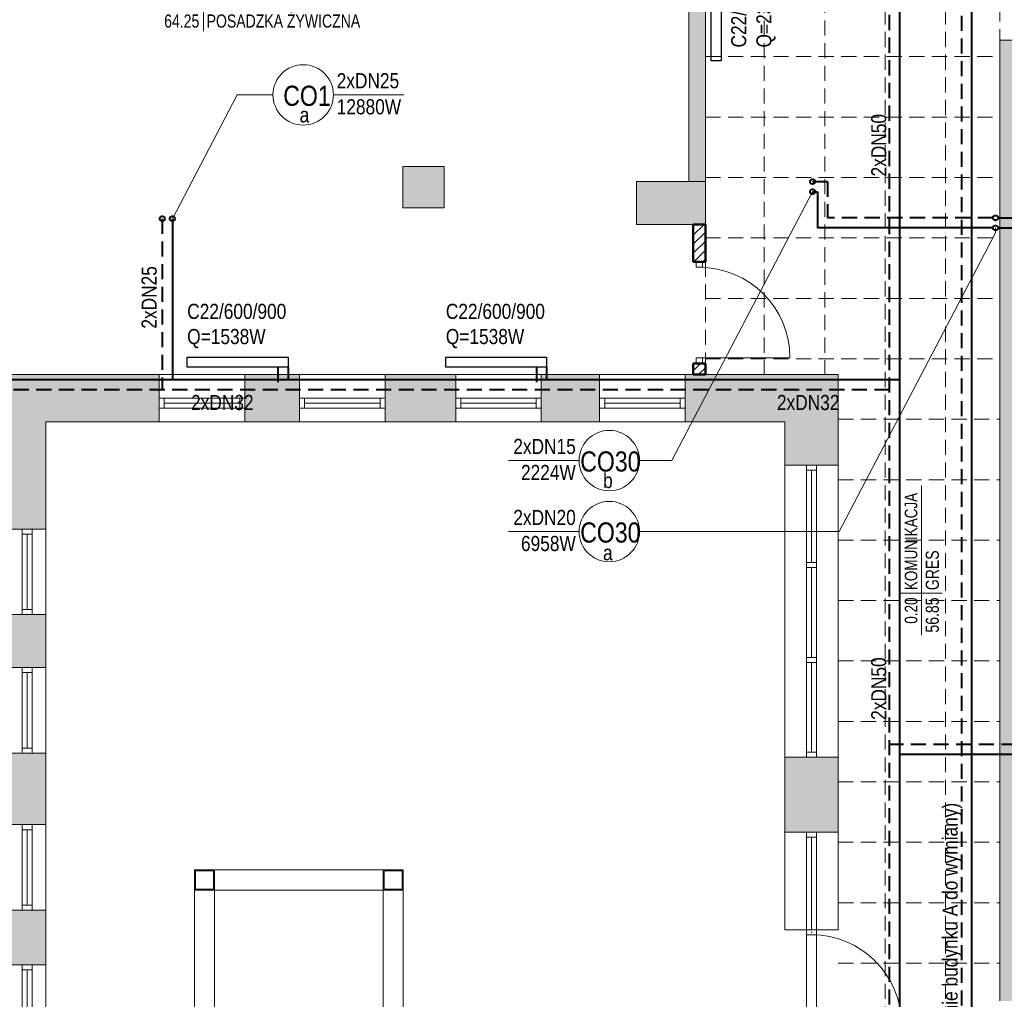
# Model space of a CAD drawing. Header units: millimetres. Extents: x -23540 to 53212, y -37964 to 41185.
# Tile 23 of 203: x -16497 to -15519, y -31007 to -30035. Entities that reach past the tile are written whole.
import ezdxf
from ezdxf.enums import TextEntityAlignment as Align

# ---------------------------------------------------------------- set-up
doc = ezdxf.new("R2010")
doc.units = ezdxf.units.MM
doc.linetypes.add('DASHED', pattern=[0.75, 0.5, -0.25])
doc.linetypes.add('DASHEDX2', pattern=[1.5, 1, -0.5])
doc.layers.get('0').update_dxf_attribs({"lineweight": 18})
for name, color, linetype, lineweight in [('BA_met', 7, 'Continuous', 18), ('Cienka', 7, 'Continuous', 18), ('mm_CO_opisy', 5, 'Continuous', 9), ('mm_CO_rury', 84, 'Continuous', 40), ('mm_grzejniki', 30, 'Continuous', 30), ('PG_PRZERYWANE_ŚREDNIE', 1, 'DASHEDX2', 18), ('PG_WIDOKOWE_CIENKIE', 1, 'Continuous', 18), ('PG_ŚCIANY_DZIAŁOWE', 3, 'Continuous', 18)]:
    doc.layers.add(name, color=color, linetype=linetype, lineweight=lineweight)
doc.styles.add('ROMANS', font='bikromsw.shx', dxfattribs={"width": 0.8})
doc.styles.get("Standard").update_dxf_attribs({"font": 'arial.ttf'})

# ---------------------------------------------------------------- blocks, each defined once
blk = doc.blocks.new('bikmet')
blk.add_line((0, 1.65), (0, -1.65))
at = {"style": 'ROMANS', "width": 0.8}
blk.add_attdef('NRPOM', text='', height=1, dxfattribs=at).set_placement((-0.333, 0.333), align=Align.RIGHT)
blk.add_attdef('NWAPOM', (0.25, 0.333), '', height=1, dxfattribs=at)
blk.add_attdef('RAREA', text='', height=1.042, dxfattribs=at).set_placement((-0.333, -0.333), align=Align.TOP_RIGHT)
blk.add_attdef('PODLOGA', text='', height=1.042, dxfattribs=at).set_placement((0.25, -0.333), align=Align.TOP_LEFT)

msp = doc.modelspace()

# ---------------------------------------------------------------- hatches: boundary and pattern name
at = {"layer": 'PG_ŚCIANY_DZIAŁOWE', "true_color": 0x636466, "transparency": 33554610}
h = msp.add_hatch(color=251, dxfattribs=at)
h.dxf.hatch_style = 1
h.paths.add_polyline_path([(-15517.04, -30049.45), (-15512.04, -30049.45), (-15512.04, -30054.95), (-15517.04, -30054.95)])
h.paths.add_polyline_path([(-15523.79, -29953.95), (-15500.29, -29953.95), (-15500.29, -29620.95), (-15460.29, -29620.95), (-15460.29, -29606.95), (-15419.79, -29606.95), (-15419.79, -29549.69), (-15472.79, -29549.69), (-15472.79, -29420.69), (-15523.79, -29420.69)])
h.paths.add_polyline_path([(-15500.29, -30054.95), (-15512.04, -30054.95), (-15512.04, -30049.45), (-15517.04, -30049.45), (-15517.04, -30054.95), (-15523.79, -30054.95), (-15523.79, -31008.69), (-15328.66, -31008.69), (-15328.66, -31048.45), (-15308.79, -31048.45), (-15308.79, -31231.69), (-15023.79, -31231.69), (-15023.79, -31216.69), (-15293.79, -31216.69), (-15293.79, -31008.69), (-14905.79, -31008.69), (-14905.79, -31231.69), (-14866.79, -31231.69), (-14866.79, -31234.69), (-14736.74, -31234.69), (-14697.79, -31234.69), (-14660.86, -31204.69), (-14855.29, -31204.69), (-14855.29, -30983.69), (-15500.29, -30983.69), (-15500.29, -30422.95), (-15318.79, -30422.95), (-15318.79, -30401.45), (-15500.29, -30401.45), (-15500.29, -30218.95), (-15485.29, -30218.95), (-15485.29, -30176.45), (-15500.29, -30176.45)])
h = msp.add_hatch(color=251, dxfattribs=at)
h.dxf.hatch_style = 1
h.paths.add_polyline_path([(-15816.29, -29971.69), (-15832.79, -29971.69), (-15832.79, -30079.69), (-15832.79, -30195.19), (-15816.29, -30195.19), (-15816.29, -30074.69)])
h = msp.add_hatch(color=251, dxfattribs=at)
h.dxf.hatch_style = 1
h.paths.add_polyline_path([(-16116.79, -30221.19), (-16075.79, -30221.19), (-16075.79, -30180.19), (-16116.79, -30180.19)])
h = msp.add_hatch(color=251, dxfattribs=at)
h.dxf.hatch_style = 1
h.paths.add_polyline_path([(-15816.29, -30195.19), (-15832.79, -30195.19), (-15884.79, -30195.19), (-15884.79, -30220.69), (-15884.79, -30237.69), (-15836.29, -30237.69), (-15828.29, -30237.69), (-15816.29, -30237.69), (-15816.29, -30225.69)])
h = msp.add_hatch(color=251, dxfattribs=at)
h.dxf.hatch_style = 1
h.paths.add_polyline_path([(-16518.29, -30386.69), (-16518.29, -30540.19), (-16471.29, -30540.19), (-16471.29, -30475.19), (-16471.29, -30433.69), (-16358.79, -30433.69), (-16358.79, -30386.69)])
h = msp.add_hatch(color=251, dxfattribs=at)
h.dxf.hatch_style = 1
h.paths.add_polyline_path([(-16219.29, -30433.69), (-16219.29, -30386.69), (-16273.79, -30386.69), (-16273.79, -30433.69)])
h = msp.add_hatch(color=251, dxfattribs=at)
h.dxf.hatch_style = 1
h.paths.add_polyline_path([(-16134.29, -30386.69), (-16134.29, -30433.69), (-16064.29, -30433.69), (-16064.29, -30386.69)])
h = msp.add_hatch(color=251, dxfattribs=at)
h.dxf.hatch_style = 1
h.paths.add_polyline_path([(-15921.29, -30386.69), (-15979.29, -30386.69), (-15979.29, -30433.69), (-15921.29, -30433.69)])
h = msp.add_hatch(color=251, dxfattribs=at)
h.dxf.hatch_style = 1
h.paths.add_polyline_path([(-15684.29, -30386.69), (-15836.29, -30386.69), (-15836.29, -30433.69), (-15737.29, -30433.69), (-15737.29, -30476.69), (-15684.29, -30476.69)])
h = msp.add_hatch(color=251, dxfattribs=at)
h.dxf.hatch_style = 1
h.paths.add_polyline_path([(-16471.29, -30625.19), (-16518.29, -30625.19), (-16518.29, -30677.69), (-16471.29, -30677.69)])
h = msp.add_hatch(color=251, dxfattribs=at)
h.dxf.hatch_style = 1
h.paths.add_polyline_path([(-16471.29, -30762.69), (-16518.29, -30762.69), (-16518.29, -30833.69), (-16471.29, -30833.69)])
h = msp.add_hatch(color=251, dxfattribs=at)
h.dxf.hatch_style = 1
h.paths.add_polyline_path([(-15684.29, -30766.69), (-15737.29, -30766.69), (-15737.29, -30841.19), (-15684.29, -30841.19)])
h = msp.add_hatch(color=251, dxfattribs=at)
h.dxf.hatch_style = 1
h.paths.add_polyline_path([(-16518.29, -30972.94), (-16471.29, -30972.94), (-16471.29, -30918.69), (-16518.29, -30918.69)])

# ---------------------------------------------------------------- linework, layer by layer
at = {"color": 251, "true_color": 0x636466}
for p, q in [((-15832.79, -29971.69), (-15832.79, -30195.19)), ((-15816.29, -30195.19), (-15816.29, -29971.69)), ((-16116.79, -30180.19), (-16075.79, -30180.19)), ((-16116.79, -30180.19), (-16116.79, -30221.19)), ((-16075.79, -30180.19), (-16075.79, -30221.19)), ((-15816.29, -30195.19), (-15884.79, -30195.19)), ((-15884.79, -30195.19), (-15884.79, -30237.69)), ((-15816.29, -30237.69), (-15816.29, -30195.19)), ((-16116.79, -30221.19), (-16075.79, -30221.19)), ((-15828.29, -30237.69), (-15816.29, -30237.69)), ((-15819.29, -30274.82), (-15825.29, -30274.82)), ((-15825.29, -30274.82), (-15825.29, -30280.32)), ((-15819.29, -30280.32), (-15819.29, -30274.82)), ((-15825.29, -30280.32), (-15819.29, -30280.32)), ((-15819.29, -30370.32), (-15825.29, -30370.32)), ((-15825.29, -30370.32), (-15825.29, -30375.82)), ((-15819.29, -30375.82), (-15819.29, -30370.32)), ((-15825.29, -30375.82), (-15819.29, -30375.82)), ((-15684.29, -30386.69), (-16518.29, -30386.69)), ((-16358.79, -30433.69), (-16358.79, -30386.69)), ((-16273.79, -30433.69), (-16273.79, -30386.69)), ((-16219.29, -30433.69), (-16219.29, -30386.69)), ((-16134.29, -30433.69), (-16134.29, -30386.69)), ((-16064.29, -30433.69), (-16064.29, -30386.69)), ((-15979.29, -30433.69), (-15979.29, -30386.69)), ((-15921.29, -30433.69), (-15921.29, -30386.69)), ((-15836.29, -30433.69), (-15836.29, -30386.69)), ((-15684.29, -30938.03), (-15684.29, -30386.69)), ((-16273.79, -30410.19), (-16358.79, -30410.19)), ((-16353.79, -30410.19), (-16353.79, -30420.19)), ((-16278.79, -30410.19), (-16278.79, -30420.19)), ((-16134.29, -30410.19), (-16219.29, -30410.19)), ((-16214.29, -30410.19), (-16214.29, -30420.19)), ((-16139.29, -30410.19), (-16139.29, -30420.19)), ((-15979.29, -30410.19), (-16064.29, -30410.19)), ((-16059.29, -30410.19), (-16059.29, -30420.19)), ((-15984.29, -30410.19), (-15984.29, -30420.19)), ((-15836.29, -30410.19), (-15921.29, -30410.19)), ((-15916.29, -30410.19), (-15916.29, -30420.19)), ((-15841.29, -30410.19), (-15841.29, -30420.19)), ((-16273.79, -30420.19), (-16358.79, -30420.19)), ((-16278.79, -30415.19), (-16353.79, -30415.19)), ((-16134.29, -30420.19), (-16219.29, -30420.19)), ((-16139.29, -30415.19), (-16214.29, -30415.19)), ((-15979.29, -30420.19), (-16064.29, -30420.19)), ((-15984.29, -30415.19), (-16059.29, -30415.19)), ((-15836.29, -30420.19), (-15921.29, -30420.19)), ((-15841.29, -30415.19), (-15916.29, -30415.19)), ((-15737.29, -30433.69), (-16471.29, -30433.69)), ((-16471.29, -30475.19), (-16471.29, -30433.69)), ((-15737.29, -30938.03), (-15737.29, -30433.69)), ((-16471.29, -31174.69), (-16471.29, -30475.19)), ((-15684.29, -30476.69), (-15737.29, -30476.69)), ((-15715.79, -30476.69), (-15715.79, -30766.69)), ((-15705.79, -30476.69), (-15705.79, -30766.69)), ((-15705.79, -30481.69), (-15715.79, -30481.69)), ((-15710.79, -30481.69), (-15710.79, -30573.53)), ((-16471.29, -30540.19), (-16518.29, -30540.19)), ((-16494.79, -30540.19), (-16494.79, -30625.19)), ((-16494.79, -30545.19), (-16484.79, -30545.19)), ((-16489.79, -30545.19), (-16489.79, -30620.19)), ((-16484.79, -30540.19), (-16484.79, -30625.19)), ((-15715.79, -30573.53), (-15705.79, -30573.53)), ((-15715.79, -30578.53), (-15705.79, -30578.53)), ((-15710.79, -30578.53), (-15710.79, -30667.86)), ((-16471.29, -30625.19), (-16518.29, -30625.19)), ((-16494.79, -30620.19), (-16484.79, -30620.19)), ((-15715.79, -30667.86), (-15705.79, -30667.86)), ((-15715.79, -30672.86), (-15705.79, -30672.86)), ((-15710.79, -30672.86), (-15710.79, -30761.69)), ((-16471.29, -30677.69), (-16518.29, -30677.69)), ((-16494.79, -30677.69), (-16494.79, -30762.69)), ((-16494.79, -30682.69), (-16484.79, -30682.69)), ((-16489.79, -30682.69), (-16489.79, -30757.69)), ((-16484.79, -30677.69), (-16484.79, -30762.69)), ((-16484.79, -30678.69), (-16484.79, -30761.69)), ((-16471.29, -30762.69), (-16518.29, -30762.69)), ((-16494.79, -30757.69), (-16484.79, -30757.69)), ((-15705.79, -30761.69), (-15715.79, -30761.69)), ((-15684.29, -30766.69), (-15737.29, -30766.69)), ((-16471.29, -30833.69), (-16518.29, -30833.69)), ((-16494.79, -30833.69), (-16494.79, -30918.69)), ((-16494.79, -30838.69), (-16484.79, -30838.69)), ((-16489.79, -30838.69), (-16489.79, -30913.69)), ((-16484.79, -30833.69), (-16484.79, -30918.69)), ((-16484.79, -30834.19), (-16484.79, -30918.19)), ((-15684.29, -30841.19), (-15737.29, -30841.19)), ((-15715.79, -30841.19), (-15715.79, -30943.03)), ((-15705.79, -30841.19), (-15705.79, -30943.17)), ((-15705.79, -30846.19), (-15715.79, -30846.19)), ((-15710.79, -30846.19), (-15710.79, -30938.03)), ((-16471.29, -30918.69), (-16518.29, -30918.69)), ((-16494.79, -30913.69), (-16484.79, -30913.69)), ((-15715.79, -30938.03), (-15737.29, -30938.03)), ((-15715.79, -30938.03), (-15705.79, -30938.03)), ((-15705.79, -30938.03), (-15684.29, -30938.03)), ((-15715.79, -30943.03), (-15705.79, -30943.03)), ((-15715.79, -30943.03), (-15715.79, -31032.36)), ((-15705.79, -30943.03), (-15705.79, -31032.36)), ((-16471.29, -30972.94), (-16518.29, -30972.94)), ((-16494.79, -30972.94), (-16494.79, -31057.94)), ((-16494.79, -30977.94), (-16484.79, -30977.94)), ((-16489.79, -30977.94), (-16489.79, -31052.94)), ((-16484.79, -30972.94), (-16484.79, -31057.94)), ((-16484.79, -31057.19), (-16484.79, -30973.69))]:
    msp.add_line(p, q, dxfattribs=at)
at = {"color": 251, "lineweight": 20, "true_color": 0x636466}
for p, q in [((-15523.79, -30054.95), (-15523.79, -31008.69)), ((-15884.79, -30237.69), (-15828.29, -30237.69)), ((-15836.29, -30386.69), (-15828.29, -30386.69)), ((-16323.79, -31094.69), (-16323.79, -30878.69)), ((-16323.79, -30878.69), (-16116.29, -30878.69)), ((-16323.79, -30898.69), (-16323.79, -30878.69)), ((-16323.79, -30878.69), (-16303.79, -30878.69)), ((-16322.79, -30897.69), (-16322.79, -30879.69)), ((-16322.79, -30879.69), (-16304.79, -30879.69)), ((-16304.79, -30879.69), (-16304.79, -30897.69)), ((-16303.79, -30898.69), (-16303.79, -30878.69)), ((-16303.79, -30878.69), (-16303.79, -30898.69)), ((-16136.29, -30898.69), (-16136.29, -30878.69)), ((-16136.29, -30898.69), (-16136.29, -30878.69)), ((-16136.29, -30878.69), (-16116.29, -30878.69)), ((-16135.29, -30897.69), (-16135.29, -30879.69)), ((-16135.29, -30879.69), (-16117.29, -30879.69)), ((-16117.29, -30879.69), (-16117.29, -30897.69)), ((-16116.29, -30878.69), (-16116.29, -31094.69)), ((-16116.29, -30878.69), (-16116.29, -30898.69)), ((-16303.79, -30898.69), (-16323.79, -30898.69)), ((-16303.79, -30898.69), (-16323.79, -30898.69)), ((-16304.79, -30897.69), (-16322.79, -30897.69)), ((-16303.79, -31074.69), (-16303.79, -30898.69)), ((-16303.79, -30898.69), (-16136.29, -30898.69)), ((-16136.29, -30898.69), (-16136.29, -31074.69)), ((-16136.29, -30898.69), (-16116.29, -30898.69)), ((-16116.29, -30898.69), (-16136.29, -30898.69)), ((-16117.29, -30897.69), (-16135.29, -30897.69))]:
    msp.add_line(p, q, dxfattribs=at)
at = {"color": 251, "true_color": 0x636466, "extrusion": (0, 0, -1)}
msp.add_line((-15822.29, -30370.32), (-15732.29, -30370.32), dxfattribs=at)
msp.add_arc((15822.29, -30370.32), 90, 90, 180, dxfattribs=at)
at = {"color": 251, "true_color": 0x636466}
msp.add_arc((-15710.79, -31032.36), 89.33, 0, 90, dxfattribs=at)
msp.add_point((-15710.79, -30940.53), dxfattribs=at)
msp.add_point((-15710.79, -30940.53), dxfattribs=at)
msp.add_point((-15710.79, -30940.53), dxfattribs=at)
msp.add_point((-15710.79, -30940.53), dxfattribs=at)
at = {"layer": 'BA_met', "color": 251, "true_color": 0x636466}
msp.add_line((-15601.63, -30645.43), (-15601.63, -30497.05), dxfattribs=at)
at = {"layer": 'Cienka', "color": 251, "true_color": 0x636466}
msp.add_line((-15500.29, -30054.95), (-15523.79, -30054.95), dxfattribs=at)
at = {"layer": 'mm_CO_opisy'}
for p, q in [((-16281.31, -30109.17), (-16345.63, -30232.11)), ((-16245.75, -30109.17), (-16281.31, -30109.17)), ((-16185.75, -30109.17), (-16115.75, -30109.17)), ((-15849.51, -30472.25), (-15709.85, -30205.31)), ((-15528.15, -30241.25), (-15528.15, -30246.25)), ((-15683.27, -30542.75), (-15528.15, -30246.25)), ((-15941.72, -30472.25), (-16011.72, -30472.25)), ((-15881.72, -30472.25), (-15849.51, -30472.25)), ((-15941.72, -30542.75), (-16011.72, -30542.75)), ((-15881.72, -30542.75), (-15683.27, -30542.75))]:
    msp.add_line(p, q, dxfattribs=at)
for centre in [(-16215.75, -30109.17), (-15911.72, -30472.25), (-15911.72, -30542.75)]:
    msp.add_circle(centre, 30, dxfattribs=at)
at = {"layer": 'mm_CO_rury', "linetype": 'DASHED', "ltscale": 30}
for p, q in [((-15633.33, -31327.31), (-15633.33, -29046.97)), ((-15709.85, -30195.31), (-15694.85, -30195.31)), ((-15694.85, -30195.31), (-15694.85, -30231.25)), ((-16355.63, -30232.11), (-16355.63, -30401.69)), ((-15530.65, -30231.25), (-15694.85, -30231.25)), ((-15525.65, -30231.25), (-14925.69, -30231.25)), ((-16240.82, -30379.52), (-16240.82, -30401.69)), ((-15983.96, -30379.52), (-15983.96, -30401.69)), ((-16503.29, -30401.69), (-15633.33, -30401.69)), ((-14922.19, -30754.12), (-15633.33, -30754.12))]:
    msp.add_line(p, q, dxfattribs=at)
at = {"layer": 'mm_CO_rury', "color": 215, "true_color": 0xa953a0}
msp.add_line((-15551.63, -31273.19), (-15551.63, -29051.3), dxfattribs=at)
at = {"layer": 'mm_CO_rury'}
for p, q in [((-15623.33, -31317.31), (-15623.33, -29054.71)), ((-15709.85, -30205.31), (-15704.85, -30205.31)), ((-15704.85, -30205.31), (-15704.85, -30241.25)), ((-16345.63, -30232.11), (-16345.63, -30391.69)), ((-15530.65, -30241.25), (-15704.85, -30241.25)), ((-15525.65, -30241.25), (-14915.69, -30241.25)), ((-16230.82, -30379.52), (-16230.82, -30391.69)), ((-15973.96, -30379.52), (-15973.96, -30391.69)), ((-16513.29, -30391.69), (-15623.33, -30391.69)), ((-14922.19, -30764.12), (-15623.33, -30764.12))]:
    msp.add_line(p, q, dxfattribs=at)
at = {"layer": 'mm_CO_rury', "color": 215, "linetype": 'DASHED', "ltscale": 30, "true_color": 0xa953a0}
msp.add_line((-15561.63, -31283.19), (-15561.63, -29063.96), dxfattribs=at)
at = {"layer": 'mm_CO_rury', "linetype": 'DASHED', "ltscale": 30}
for centre in [(-15709.85, -30195.31), (-15709.85, -30205.31), (-16355.63, -30232.11), (-16355.63, -30232.11), (-16345.63, -30232.11), (-16345.63, -30232.11), (-15528.15, -30231.25), (-15528.15, -30241.25)]:
    msp.add_circle(centre, 2.5, dxfattribs=at)
at = {"layer": 'mm_grzejniki', "lineweight": 30}
for points in [[(-15810.52, -30075.5), (-15810.52, -29935.5), (-15800.52, -29935.5), (-15800.52, -30075.5)], [(-16330.82, -30369.52), (-16230.82, -30369.52), (-16230.82, -30379.52), (-16330.82, -30379.52)], [(-16073.96, -30369.52), (-15973.96, -30369.52), (-15973.96, -30379.52), (-16073.96, -30379.52)]]:
    msp.add_lwpolyline(points, close=True, dxfattribs=at)
at = {"layer": 'PG_PRZERYWANE_ŚREDNIE', "color": 251, "lineweight": 15, "ltscale": 15, "true_color": 0x636466}
for p, q in [((-15637.79, -29146.69), (-15637.79, -31776.69)), ((-15577.79, -29146.69), (-15577.79, -31776.69)), ((-15757.79, -29607.69), (-15757.79, -30386.69)), ((-15697.79, -29607.69), (-15697.79, -30386.69)), ((-15523.79, -29953.95), (-15523.79, -30054.95)), ((-15816.29, -30071.19), (-15523.79, -30071.19)), ((-15816.29, -30131.19), (-15523.79, -30131.19)), ((-15816.29, -30191.19), (-15523.79, -30191.19)), ((-15816.29, -30251.19), (-15523.79, -30251.19)), ((-15816.29, -30274.82), (-15816.29, -30375.82)), ((-15816.29, -30274.82), (-15816.29, -30375.82)), ((-15816.29, -30311.19), (-15523.79, -30311.19)), ((-15816.29, -30371.19), (-15523.79, -30371.19)), ((-15684.29, -30431.19), (-15523.79, -30431.19)), ((-15684.29, -30491.19), (-15523.79, -30491.19)), ((-15684.29, -30551.19), (-15523.79, -30551.19)), ((-15684.29, -30611.19), (-15523.79, -30611.19)), ((-15684.29, -30671.19), (-15523.79, -30671.19)), ((-15684.29, -30731.19), (-15523.79, -30731.19)), ((-15684.29, -30791.19), (-15523.79, -30791.19)), ((-15684.29, -30851.19), (-15523.79, -30851.19)), ((-15684.29, -30911.19), (-15523.79, -30911.19)), ((-15684.29, -30971.19), (-15523.79, -30971.19))]:
    msp.add_line(p, q, dxfattribs=at)
at = {"layer": 'PG_WIDOKOWE_CIENKIE', "color": 251, "lineweight": 50, "true_color": 0x636466}
for p, q in [((-15828.29, -30237.69), (-15828.29, -30274.82)), ((-15828.29, -30274.82), (-15828.29, -30237.69)), ((-15828.29, -30237.69), (-15816.29, -30237.69)), ((-15816.29, -30237.69), (-15816.29, -30274.82)), ((-15816.29, -30237.69), (-15816.29, -30274.82)), ((-15828.29, -30274.82), (-15816.29, -30274.82)), ((-15828.29, -30375.82), (-15828.29, -30386.69)), ((-15828.29, -30386.69), (-15828.29, -30375.82)), ((-15828.29, -30375.82), (-15816.29, -30375.82)), ((-15816.29, -30375.82), (-15816.29, -30386.69)), ((-15816.29, -30375.82), (-15816.29, -30386.69)), ((-15816.29, -30386.69), (-15828.29, -30386.69))]:
    msp.add_line(p, q, dxfattribs=at)
at = {"layer": 'PG_WIDOKOWE_CIENKIE', "color": 251, "linetype": 'Continuous', "lineweight": 18, "true_color": 0x636466}
for p, q in [((-15828.29, -30239.34), (-15826.64, -30237.69)), ((-15828.29, -30248.32), (-15817.66, -30237.69)), ((-15828.29, -30257.3), (-15816.29, -30245.3)), ((-15828.29, -30266.28), (-15816.29, -30254.28)), ((-15827.85, -30274.82), (-15816.29, -30263.26)), ((-15818.87, -30274.82), (-15816.29, -30272.24)), ((-15828.29, -30383.03), (-15821.09, -30375.82)), ((-15822.98, -30386.69), (-15816.29, -30380.01))]:
    msp.add_line(p, q, dxfattribs=at)

# ---------------------------------------------------------------- block references
at = {"layer": 'BA_met', "color": 251, "true_color": 0x636466, "xscale": 12.5, "yscale": 12.5, "zscale": 12.5}
msp.add_blockref('bikmet', (-16314.76, -30025.18), dxfattribs=at).add_auto_attribs({'NRPOM': '0.19', 'NWAPOM': 'SZATNIA', 'RAREA': '64.25', 'PODLOGA': 'POSADZKA ŻYWICZNA'})
at = {"layer": 'BA_met', "color": 251, "true_color": 0x636466, "xscale": 12.5, "yscale": 12.5, "zscale": 12.5, "rotation": 90}
msp.add_blockref('bikmet', (-15601.63, -30604.01), dxfattribs=at).add_auto_attribs({'NRPOM': '0.20', 'NWAPOM': 'KOMUNIKACJA', 'RAREA': '56.85', 'PODLOGA': 'GRES'})

# ---------------------------------------------------------------- texts
at = {"layer": 'mm_CO_opisy', "char_height": 15, "attachment_point": 1, "rotation": 90}
for s, width, gutter_width, heights, insert in [('{\\fArial Narrow|b0|i0|c238|p34;C22/600/1400\\PQ=2393W}', 136.2183, 0, [73.13], (-15790.67, -30062.13)), ('{\\fArial Narrow|b0|i0|c238|p34;2xDN50}', 39.6329, 1, [21.07], (-15651.63, -30190.16)), ('{\\fArial Narrow|b0|i0|c238|p34;2xDN25}', 39.6329, 1, [21.07], (-16376.27, -30341.27)), ('{\\fArial Narrow|b0|i0|c238|p34;2xDN50}', 39.6329, 1, [21.07], (-15651.63, -30729.65)), ('{\\fArial Narrow|b0|i0|c238|p34;2xDN50 (zasilanie budynku A do wymiany)}', 394.1611, 102.07, [61.29], (-15580.78, -31138.61))]:
    msp.add_mtext_dynamic_manual_height_columns(s, width=width, gutter_width=gutter_width, heights=heights, dxfattribs=dict(at, insert=insert))
at = {"layer": 'mm_CO_opisy'}
for s, width, gutter_width, heights, insert, char_height, attachment_point in [('{\\fArial Narrow|b0|i0|c238|p34;2xDN25}', 39.6329, 1, [21.07], (-16182.46, -30087.6), 15, 1), ('{\\fArial Narrow|b0|i0|c238|p34;CO1}', 32.1121, 1, [0], (-16235.53, -30120.34), 20, 7), ('{\\fArial Narrow|b0|i0|c238|p34;12880W}', 39.6329, 1, [21.07], (-16182.46, -30113.48), 15, 1), ('{\\fArial Narrow|b0|i0|c238|p34;a}', 39.6329, 1, [21.07], (-16209.72, -30136.72), 15, 9), ('{\\fArial Narrow|b0|i0|c238|p34;C22/600/900\\PQ=1538W}', 136.2183, 0, [73.13], (-16330.92, -30316.59), 15, 1), ('{\\fArial Narrow|b0|i0|c238|p34;C22/600/900\\PQ=1538W}', 136.2183, 0, [73.13], (-16074.05, -30316.59), 15, 1), ('{\\fArial Narrow|b0|i0|c238|p34;2xDN32}', 39.6329, 1, [21.07], (-16327.09, -30407.08), 15, 1), ('{\\fArial Narrow|b0|i0|c238|p34;2xDN32}', 39.6329, 1, [21.07], (-15745.25, -30407.08), 15, 1), ('{\\fArial Narrow|b0|i0|c238|p34;2xDN15}', 39.6329, 1, [21.07], (-15945, -30450.68), 15, 3), ('{\\fArial Narrow|b0|i0|c238|p34;CO30}', 32.1121, 1, [0], (-15940.59, -30483.42), 20, 7), ('{\\fArial Narrow|b0|i0|c238|p34;2224W}', 39.6329, 1, [21.07], (-15945, -30476.56), 15, 3), ('{\\fArial Narrow|b0|i0|c238|p34;b}', 39.6329, 1, [21.07], (-15908.37, -30499.8), 15, 9), ('{\\fArial Narrow|b0|i0|c238|p34;2xDN20}', 39.6329, 1, [21.07], (-15945, -30521.18), 15, 3), ('{\\fArial Narrow|b0|i0|c238|p34;CO30}', 32.1121, 1, [0], (-15940.59, -30553.92), 20, 7), ('{\\fArial Narrow|b0|i0|c238|p34;6958W}', 39.6329, 1, [21.07], (-15945, -30547.06), 15, 3), ('{\\fArial Narrow|b0|i0|c238|p34;a}', 39.6329, 1, [21.07], (-15908.39, -30571.43), 15, 9)]:
    msp.add_mtext_dynamic_manual_height_columns(s, width=width, gutter_width=gutter_width, heights=heights, dxfattribs=dict(at, insert=insert, char_height=char_height, attachment_point=attachment_point))

doc.saveas('drawing.dxf')
